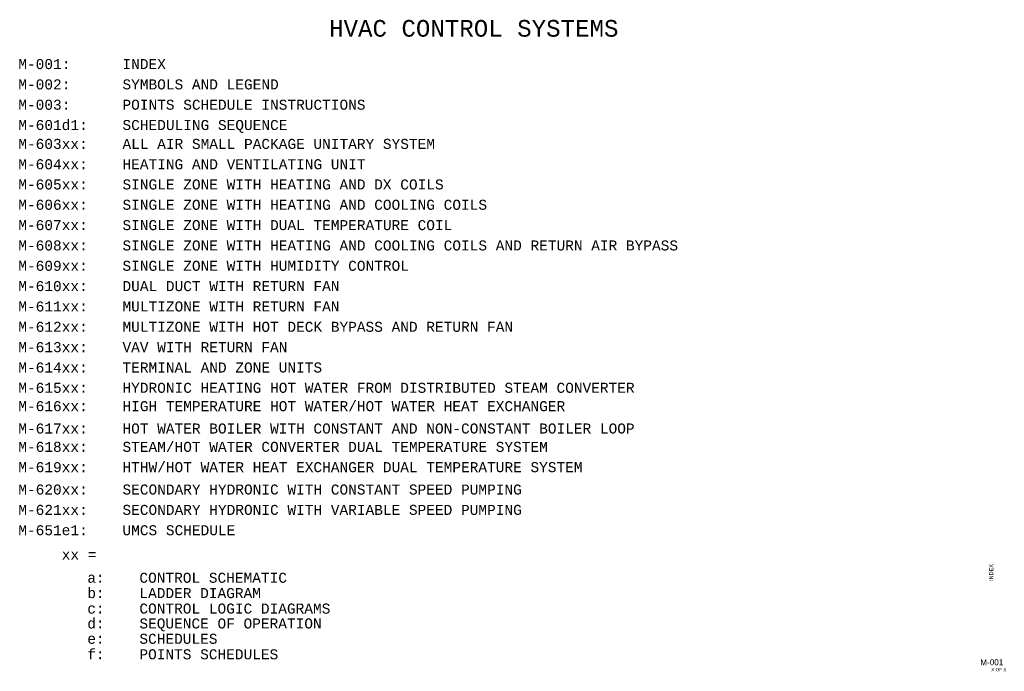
# Model space of a CAD drawing. Header units: inches. Extents: x 2.6 to 32, y 0.4 to 19.9.
import ezdxf
from ezdxf.enums import TextEntityAlignment as Align

# ---------------------------------------------------------------- set-up
doc = ezdxf.new("R2010")
doc.units = ezdxf.units.IN
doc.header["$MEASUREMENT"] = 0
doc.layers.add('G-ANNO-DATA', color=7, linetype='Continuous', lineweight=0)
doc.layers.add('M-ANNO-TEXT', color=2, linetype='Continuous', lineweight=30)
doc.styles.add('CONTROLTXT', font='monotxt.shx')
doc.styles.add('Style-LOW_RES_FILLED', font='LOW_RES_FILLED.shx')

msp = doc.modelspace()

# ---------------------------------------------------------------- texts
at = {"layer": 'G-ANNO-DATA', "color": 7, "linetype": 'Continuous', "lineweight": 0, "style": 'Style-LOW_RES_FILLED'}
msp.add_text('INDEX', height=0.12, rotation=90, dxfattribs=at).set_placement((31.657, 3.392), align=Align.MIDDLE_CENTER)
msp.add_text('M-001', height=0.1815, dxfattribs=at).set_placement((31.675, 0.706), align=Align.MIDDLE_CENTER)
msp.add_text('X OF X', height=0.1, dxfattribs=at).set_placement((31.658, 0.535), align=Align.TOP_LEFT)
at = {"layer": 'M-ANNO-TEXT', "color": 3, "lineweight": 40, "style": 'CONTROLTXT'}
msp.add_text('HVAC CONTROL SYSTEMS', height=0.5, dxfattribs=at).set_placement((11.854, 19.429))
at = {"layer": 'M-ANNO-TEXT', "color": 3, "style": 'CONTROLTXT'}
for s, p in [('M-001:      INDEX', (2.558, 18.459)), ('M-002:      SYMBOLS AND LEGEND', (2.558, 17.851)), ('M-003:      POINTS SCHEDULE INSTRUCTIONS', (2.558, 17.242)), ('M-601d1:    SCHEDULING SEQUENCE', (2.558, 16.635)), ('M-603xx:    ALL AIR SMALL PACKAGE UNITARY SYSTEM', (2.558, 16.07)), ('M-604xx:    HEATING AND VENTILATING UNIT', (2.558, 15.461)), ('M-605xx:    SINGLE ZONE WITH HEATING AND DX COILS', (2.558, 14.856)), ('M-606xx:    SINGLE ZONE WITH HEATING AND COOLING COILS', (2.558, 14.248)), ('M-607xx:    SINGLE ZONE WITH DUAL TEMPERATURE COIL', (2.558, 13.639)), ('M-608xx:    SINGLE ZONE WITH HEATING AND COOLING COILS AND RETURN AIR BYPASS', (2.558, 13.03)), ('M-609xx:    SINGLE ZONE WITH HUMIDITY CONTROL', (2.558, 12.421)), ('M-610xx:    DUAL DUCT WITH RETURN FAN', (2.558, 11.813)), ('M-611xx:    MULTIZONE WITH RETURN FAN', (2.558, 11.204)), ('M-612xx:    MULTIZONE WITH HOT DECK BYPASS AND RETURN FAN', (2.558, 10.595)), ('M-613xx:    VAV WITH RETURN FAN', (2.558, 9.986)), ('M-614xx:    TERMINAL AND ZONE UNITS', (2.558, 9.377)), ('M-615xx:    HYDRONIC HEATING HOT WATER FROM DISTRIBUTED STEAM CONVERTER', (2.558, 8.769)), ('M-616xx:    HIGH TEMPERATURE HOT WATER/HOT WATER HEAT EXCHANGER', (2.558, 8.22)), ('M-617xx:    HOT WATER BOILER WITH CONSTANT AND NON-CONSTANT BOILER LOOP', (2.558, 7.551)), ('M-618xx:    STEAM/HOT WATER CONVERTER DUAL TEMPERATURE SYSTEM', (2.558, 7.002)), ('M-619xx:    HTHW/HOT WATER HEAT EXCHANGER DUAL TEMPERATURE SYSTEM', (2.558, 6.394)), ('M-620xx:    SECONDARY HYDRONIC WITH CONSTANT SPEED PUMPING', (2.558, 5.725)), ('M-621xx:    SECONDARY HYDRONIC WITH VARIABLE SPEED PUMPING', (2.558, 5.116)), ('M-651e1:    UMCS SCHEDULE', (2.558, 4.507)), ('     xx =', (2.558, 3.777)), ('      a:    CONTROL SCHEMATIC', (3.064, 3.084)), ('      b:    LADDER DIAGRAM', (3.064, 2.625)), ('      c:    CONTROL LOGIC DIAGRAMS', (3.064, 2.162)), ('      d:    SEQUENCE OF OPERATION', (3.064, 1.716)), ('      e:    SCHEDULES', (3.064, 1.257)), ('      f:    POINTS SCHEDULES', (3.064, 0.793))]:
    msp.add_text(s, height=0.3, dxfattribs=at).set_placement(p)

doc.saveas('drawing.dxf')
